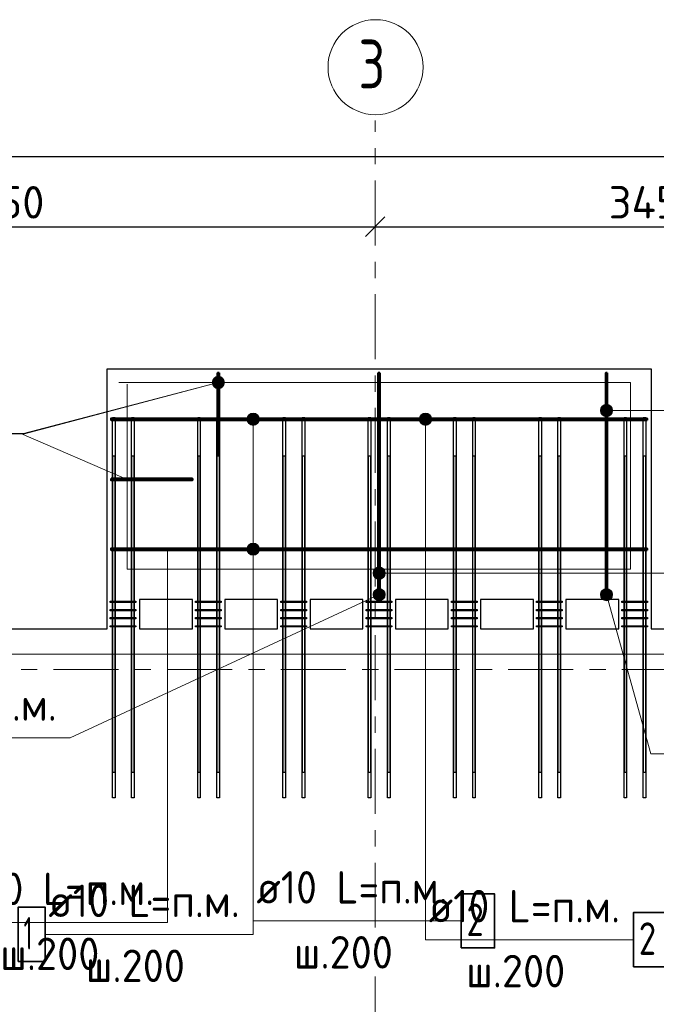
# Model space of a CAD drawing. Header units: metres. Extents: x -38 to 100, y -15 to 21.
# Tile 14 of 246: x 6.96 to 10.88, y 14.34 to 20.4. Entities that reach past the tile are written whole.
import ezdxf

# ---------------------------------------------------------------- set-up
doc = ezdxf.new("R2010")
doc.units = ezdxf.units.M
doc.header["$PDMODE"] = 65
doc.linetypes.add('______11', pattern=[0.5, 0.4, -0.05, 0, -0.05])
doc.linetypes.add('______5', pattern=[1.1, 0.8, -0.1, 0.1, -0.1])
for name, color, linetype, lineweight in [('XR$1$Осевая линия (1)', 7, '______5', 13), ('XR$1$Размерная линия (1)', 7, 'Continuous', 13), ('XR$5$Арм. стержнями верхней зоны', 180, 'Continuous', 35), ('XR$5$Арм. стержнями нижней зоны', 180, 'Continuous', 35), ('XR$5$Арм.стержн. Арматура края', 96, 'Continuous', 35), ('XR$5$Арм.стержн. Хомут', 240, 'Continuous', 35), ('XR$5$Арм.стержн.горизонт. 1', 180, 'Continuous', 35), ('XR$5$Арм.стержн.горизонт. 2', 202, 'Continuous', 35), ('XR$5$Общий слой (1)_1', 7, 'Continuous', 13), ('XR$5$Перекрытие (1)', 7, 'Continuous', 35), ('XR$7$Арм. стержнями верхней зоны', 180, 'Continuous', 35), ('XR$7$Арм. стержнями нижней зоны', 180, 'Continuous', 35), ('XR$7$Арм.стержн. Арматура края', 96, 'Continuous', 35), ('XR$7$Арм.стержн. Хомут', 240, 'Continuous', 35), ('XR$7$Арм.стержн.горизонт. 1', 180, 'Continuous', 35), ('XR$7$Арм.стержн.горизонт. 2', 202, 'Continuous', 35), ('XR$7$Общий слой (1)_1', 7, 'Continuous', 13), ('XR$7$Перекрытие (1)', 7, 'Continuous', 35)]:
    doc.layers.add(name, color=color, linetype=linetype, lineweight=lineweight)
doc.styles.add('ISOCPEUR', font='txt')
doc.dimstyles.new('DIMSTYLE_3', dxfattribs={"dimtxt": 0.2, "dimasz": 0.2, "dimexe": 0, "dimexo": 0, "dimgap": 0.1, "dimtad": 2, "dimdec": 0, "dimlfac": 1000, "dimrnd": 5, "dimzin": 12, "dimdsep": 46, "dimtxsty": 'ISOCPEUR', "dimblk1": 'ALL_ML_STRICH', "dimblk2": 'ALL_ML_STRICH', "dimsah": 1, "dimcen": 0, "dimclrd": 7, "dimclre": 256, "dimclrt": 7, "dimadec": 0, "dimazin": 0, "dimtfac": 1, "dimtdec": 0, "dimtix": 1, "dimtmove": 2, "dimatfit": 3, "dimfxl": 0, "dimtzin": 0, "dimlwd": 0, "dimlwe": -3, "dimarcsym": 0})

# ---------------------------------------------------------------- blocks, each defined once
blk = doc.blocks.new('ALL_ML_STRICH')
at = {"color": 0, "linetype": 'ByBlock', "lineweight": -2}
for p, q in [((0, -0.5), (0, 0.5)), ((-1, 0), (0.5, 0)), ((-0.3, -0.3), (0.3, 0.3))]:
    blk.add_line(p, q, dxfattribs=at)
blk = doc.blocks.new('*D10')
at = {"layer": 'DEFPOINTS', "color": 7, "linetype": 'Continuous', "lineweight": 13, "transparency": 33554687}
for p in [(0.5, 19.5574), (0.5, 19.3768), (61.6, 17.1197)]:
    blk.add_point(p, dxfattribs=at)
at = {"layer": 'XR$1$Размерная линия (1)', "color": 9, "linetype": 'Continuous', "lineweight": -2, "true_color": 0xc7c7c7, "transparency": 33554687}
for p, q in [((0.5, 19.3568), (0.5, 19.5574)), ((61.6, 17.1397), (61.6, 19.5574))]:
    blk.add_line(p, q, dxfattribs=at)
at = {"layer": 'XR$1$Размерная линия (1)', "color": 7, "linetype": 'Continuous', "lineweight": -2, "transparency": 33554687}
blk.add_line((0.5, 19.5574), (61.6, 19.5574), dxfattribs=at)
at = {"layer": 'XR$1$Размерная линия (1)', "color": 7, "linetype": 'Continuous', "lineweight": 13, "transparency": 33554687, "xscale": 0.2, "yscale": 0.2, "zscale": 0.2, "rotation": 180}
blk.add_blockref('ALL_ML_STRICH', (0.5, 19.5574), dxfattribs=at)
at = {"layer": 'XR$1$Размерная линия (1)', "color": 7, "linetype": 'Continuous', "lineweight": 13, "transparency": 33554687, "xscale": 0.2, "yscale": 0.2, "zscale": 0.2}
blk.add_blockref('ALL_ML_STRICH', (61.6, 19.5574), dxfattribs=at)
at = {"layer": 'XR$1$Размерная линия (1)', "color": 7, "linetype": 'Continuous', "lineweight": 13, "transparency": 33554687, "insert": (31.1, 19.7074), "char_height": 0.2, "width": 1, "attachment_point": 5, "style": 'ISOCPEUR'}
blk.add_mtext('\\A1;{61100}', dxfattribs=at)
blk = doc.blocks.new('*D26')
at = {"layer": 'DEFPOINTS', "color": 7, "linetype": 'Continuous', "lineweight": 13, "transparency": 33554687}
for p in [(4.5, 19.1912), (4.5, 19.1261), (9.15, 19.1262)]:
    blk.add_point(p, dxfattribs=at)
at = {"layer": 'XR$1$Размерная линия (1)', "color": 9, "linetype": 'Continuous', "lineweight": -2, "true_color": 0xc7c7c7, "transparency": 33554687}
for p, q in [((4.5, 19.1712), (4.5, 19.1261)), ((9.15, 19.1261), (9.15, 19.1261))]:
    blk.add_line(p, q, dxfattribs=at)
at = {"layer": 'XR$1$Размерная линия (1)', "color": 7, "linetype": 'Continuous', "lineweight": -2, "transparency": 33554687}
blk.add_line((4.5, 19.1261), (9.15, 19.1261), dxfattribs=at)
at = {"layer": 'XR$1$Размерная линия (1)', "color": 7, "linetype": 'Continuous', "lineweight": 13, "transparency": 33554687, "xscale": 0.2, "yscale": 0.2, "zscale": 0.2, "rotation": 180}
blk.add_blockref('ALL_ML_STRICH', (4.5, 19.1261), dxfattribs=at)
at = {"layer": 'XR$1$Размерная линия (1)', "color": 7, "linetype": 'Continuous', "lineweight": 13, "transparency": 33554687, "xscale": 0.2, "yscale": 0.2, "zscale": 0.2}
blk.add_blockref('ALL_ML_STRICH', (9.15, 19.1261), dxfattribs=at)
at = {"layer": 'XR$1$Размерная линия (1)', "color": 7, "linetype": 'Continuous', "lineweight": 13, "transparency": 33554687, "insert": (6.825, 19.2761), "char_height": 0.2, "width": 0.8, "attachment_point": 5, "style": 'ISOCPEUR'}
blk.add_mtext('\\A1;{4650}', dxfattribs=at)
blk = doc.blocks.new('*D27')
at = {"layer": 'DEFPOINTS', "color": 7, "linetype": 'Continuous', "lineweight": 13, "transparency": 33554687}
for p in [(9.15, 19.1262), (9.15, 19.1261), (12.6, 19.0612)]:
    blk.add_point(p, dxfattribs=at)
at = {"layer": 'XR$1$Размерная линия (1)', "color": 9, "linetype": 'Continuous', "lineweight": -2, "true_color": 0xc7c7c7, "transparency": 33554687}
for p, q in [((9.15, 19.1261), (9.15, 19.1261)), ((12.6, 19.0812), (12.6, 19.1261))]:
    blk.add_line(p, q, dxfattribs=at)
at = {"layer": 'XR$1$Размерная линия (1)', "color": 7, "linetype": 'Continuous', "lineweight": -2, "transparency": 33554687}
blk.add_line((9.15, 19.1261), (12.6, 19.1261), dxfattribs=at)
at = {"layer": 'XR$1$Размерная линия (1)', "color": 7, "linetype": 'Continuous', "lineweight": 13, "transparency": 33554687, "xscale": 0.2, "yscale": 0.2, "zscale": 0.2, "rotation": 180}
blk.add_blockref('ALL_ML_STRICH', (9.15, 19.1261), dxfattribs=at)
at = {"layer": 'XR$1$Размерная линия (1)', "color": 7, "linetype": 'Continuous', "lineweight": 13, "transparency": 33554687, "xscale": 0.2, "yscale": 0.2, "zscale": 0.2}
blk.add_blockref('ALL_ML_STRICH', (12.6, 19.1261), dxfattribs=at)
at = {"layer": 'XR$1$Размерная линия (1)', "color": 7, "linetype": 'Continuous', "lineweight": 13, "transparency": 33554687, "insert": (10.875, 19.2761), "char_height": 0.2, "width": 0.8, "attachment_point": 5, "style": 'ISOCPEUR'}
blk.add_mtext('\\A1;{3450}', dxfattribs=at)

msp = doc.modelspace()

# ---------------------------------------------------------------- hatches: boundary and pattern name
at = {"layer": 'XR$5$Арм. стержнями верхней зоны', "linetype": 'Continuous', "lineweight": 13, "transparency": 33554687}
for points in [[(9.4226, 17.9402), (9.4976, 17.9402), (9.4923, 17.959)], [(9.4226, 17.9402), (9.4923, 17.959), (9.4278, 17.959)], [(9.4278, 17.959), (9.4923, 17.959), (9.4788, 17.9725)], [(9.4278, 17.959), (9.4788, 17.9725), (9.4413, 17.9725)], [(9.4413, 17.9725), (9.4788, 17.9725), (9.4601, 17.9777)], [(9.4278, 17.9215), (9.4976, 17.9402), (9.4226, 17.9402)], [(9.4278, 17.9215), (9.4923, 17.9215), (9.4976, 17.9402)], [(9.4413, 17.908), (9.4923, 17.9215), (9.4278, 17.9215)], [(9.4413, 17.908), (9.4788, 17.908), (9.4923, 17.9215)], [(9.4788, 17.908), (9.4413, 17.908), (9.4601, 17.9027)], [(10.5385, 16.8696), (10.6006, 16.887), (10.584, 16.8963)], [(10.5385, 16.8696), (10.584, 16.8963), (10.5479, 16.8863)], [(10.5385, 16.8502), (10.6107, 16.8703), (10.6006, 16.887)], [(10.5385, 16.8502), (10.6006, 16.887), (10.5385, 16.8696)], [(10.5486, 16.8335), (10.6107, 16.8703), (10.5385, 16.8502)], [(10.5479, 16.8863), (10.584, 16.8963), (10.5645, 16.8964)], [(10.5486, 16.8335), (10.6107, 16.8509), (10.6107, 16.8703)], [(10.5652, 16.8241), (10.6107, 16.8509), (10.5486, 16.8335)], [(10.5652, 16.8241), (10.6013, 16.8342), (10.6107, 16.8509)], [(10.6013, 16.8342), (10.5652, 16.8241), (10.5847, 16.8241)]]:
    msp.add_hatch(color=7, dxfattribs=at).paths.add_polyline_path(points)
at = {"layer": 'XR$5$Арм. стержнями нижней зоны', "linetype": 'Continuous', "lineweight": 13, "transparency": 33554687}
for points in [[(8.361, 17.1402), (8.436, 17.1402), (8.4308, 17.159)], [(8.361, 17.1402), (8.4308, 17.159), (8.3663, 17.159)], [(8.3663, 17.159), (8.4308, 17.159), (8.4173, 17.1725)], [(8.3663, 17.159), (8.4173, 17.1725), (8.3798, 17.1725)], [(8.3798, 17.1725), (8.4173, 17.1725), (8.3985, 17.1777)], [(8.3663, 17.1215), (8.436, 17.1402), (8.361, 17.1402)], [(8.3663, 17.1215), (8.4308, 17.1215), (8.436, 17.1402)], [(8.3798, 17.108), (8.4308, 17.1215), (8.3663, 17.1215)], [(8.3798, 17.108), (8.4173, 17.108), (8.4308, 17.1215)], [(8.4173, 17.108), (8.3798, 17.108), (8.3985, 17.1027)], [(9.1375, 16.8637), (9.1712, 16.8231), (9.144, 16.8816)], [(9.1532, 16.8297), (9.1375, 16.8637), (9.1406, 16.8445)], [(9.1375, 16.8637), (9.1532, 16.8297), (9.1712, 16.8231)], [(9.144, 16.8816), (9.1904, 16.8262), (9.1588, 16.8943)], [(9.144, 16.8816), (9.1712, 16.8231), (9.1904, 16.8262)], [(9.1588, 16.8943), (9.2052, 16.8389), (9.1781, 16.8974)], [(9.1588, 16.8943), (9.1904, 16.8262), (9.2052, 16.8389)], [(9.1781, 16.8974), (9.2052, 16.8389), (9.2118, 16.8568)], [(9.1781, 16.8974), (9.2118, 16.8568), (9.196, 16.8908)], [(9.196, 16.8908), (9.2118, 16.8568), (9.2086, 16.876)]]:
    msp.add_hatch(color=7, dxfattribs=at).paths.add_polyline_path(points)
at = {"layer": 'XR$5$Арм.стержн. Арматура края', "linetype": 'Continuous', "lineweight": 13, "transparency": 33554687}
for points in [[(8.1486, 18.1765), (8.1747, 18.1307), (8.1582, 18.193)], [(8.1582, 18.193), (8.1942, 18.1304), (8.175, 18.2029)], [(8.1582, 18.193), (8.1747, 18.1307), (8.1942, 18.1304)], [(8.175, 18.2029), (8.1942, 18.1304), (8.211, 18.1403)], [(8.175, 18.2029), (8.211, 18.1403), (8.1945, 18.2026)], [(8.1945, 18.2026), (8.211, 18.1403), (8.2206, 18.1568)], [(8.1945, 18.2026), (8.2206, 18.1568), (8.211, 18.193)], [(8.211, 18.193), (8.2206, 18.1568), (8.2209, 18.1763)], [(8.1582, 18.1403), (8.1486, 18.1765), (8.1484, 18.1571)], [(8.1486, 18.1765), (8.1582, 18.1403), (8.1747, 18.1307)]]:
    msp.add_hatch(color=7, dxfattribs=at).paths.add_polyline_path(points)
at = {"layer": 'XR$7$Арм. стержнями верхней зоны', "linetype": 'Continuous', "lineweight": 13, "transparency": 33554687}
for points in [[(10.5424, 17.975), (10.5424, 18.0125), (10.5371, 17.9937)], [(10.5559, 17.9615), (10.5559, 18.026), (10.5424, 18.0125)], [(10.5559, 17.9615), (10.5424, 18.0125), (10.5424, 17.975)], [(10.5746, 17.9562), (10.5746, 18.0312), (10.5559, 18.026)], [(10.5746, 17.9562), (10.5559, 18.026), (10.5559, 17.9615)], [(10.5934, 17.9615), (10.5934, 18.026), (10.5746, 18.0312)], [(10.5934, 17.9615), (10.5746, 18.0312), (10.5746, 17.9562)], [(10.6069, 17.975), (10.6069, 18.0125), (10.5934, 18.026)], [(10.6069, 17.975), (10.5934, 18.026), (10.5934, 17.9615)], [(10.6069, 18.0125), (10.6069, 17.975), (10.6121, 17.9937)], [(8.3615, 17.9402), (8.4365, 17.9402), (8.4312, 17.959)], [(8.3615, 17.9402), (8.4312, 17.959), (8.3667, 17.959)], [(8.3667, 17.959), (8.4312, 17.959), (8.4177, 17.9725)], [(8.3667, 17.959), (8.4177, 17.9725), (8.3802, 17.9725)], [(8.3802, 17.9725), (8.4177, 17.9725), (8.399, 17.9777)], [(8.3667, 17.9215), (8.4365, 17.9402), (8.3615, 17.9402)], [(8.3667, 17.9215), (8.4312, 17.9215), (8.4365, 17.9402)], [(8.3802, 17.908), (8.4312, 17.9215), (8.3667, 17.9215)], [(8.3802, 17.908), (8.4177, 17.908), (8.4312, 17.9215)], [(8.4177, 17.908), (8.3802, 17.908), (8.399, 17.9027)]]:
    msp.add_hatch(color=7, dxfattribs=at).paths.add_polyline_path(points)
at = {"layer": 'XR$7$Арм. стержнями нижней зоны', "linetype": 'Continuous', "lineweight": 13, "transparency": 33554687}
for points in [[(9.1424, 16.9739), (9.1424, 17.0114), (9.1371, 16.9927)], [(9.1559, 16.9604), (9.1559, 17.0249), (9.1424, 17.0114)], [(9.1559, 16.9604), (9.1424, 17.0114), (9.1424, 16.9739)], [(9.1746, 16.9552), (9.1746, 17.0302), (9.1559, 17.0249)], [(9.1746, 16.9552), (9.1559, 17.0249), (9.1559, 16.9604)], [(9.1934, 16.9604), (9.1934, 17.0249), (9.1746, 17.0302)], [(9.1934, 16.9604), (9.1746, 17.0302), (9.1746, 16.9552)], [(9.2069, 16.9739), (9.2069, 17.0114), (9.1934, 17.0249)], [(9.2069, 16.9739), (9.1934, 17.0249), (9.1934, 16.9604)], [(9.2069, 17.0114), (9.2069, 16.9739), (9.2121, 16.9927)]]:
    msp.add_hatch(color=7, dxfattribs=at).paths.add_polyline_path(points)
at = {"layer": 'XR$7$Арм.стержн. Арматура края', "linetype": 'Continuous', "lineweight": 13, "transparency": 33554687}
for points in [[(8.1487, 18.1766), (8.1747, 18.1307), (8.1583, 18.1931)], [(8.1583, 18.1931), (8.1941, 18.1304), (8.1751, 18.2029)], [(8.1583, 18.1931), (8.1747, 18.1307), (8.1941, 18.1304)], [(8.1751, 18.2029), (8.1941, 18.1304), (8.2109, 18.1402)], [(8.1751, 18.2029), (8.2109, 18.1402), (8.1946, 18.2026)], [(8.1946, 18.2026), (8.2109, 18.1402), (8.2206, 18.1567)], [(8.1946, 18.2026), (8.2206, 18.1567), (8.211, 18.193)], [(8.211, 18.193), (8.2206, 18.1567), (8.2209, 18.1762)], [(8.1582, 18.1403), (8.1487, 18.1766), (8.1483, 18.1571)], [(8.1487, 18.1766), (8.1582, 18.1403), (8.1747, 18.1307)]]:
    msp.add_hatch(color=7, dxfattribs=at).paths.add_polyline_path(points)

# ---------------------------------------------------------------- linework, layer by layer
at = {"layer": 'XR$1$Осевая линия (1)', "color": 253, "linetype": '______11', "lineweight": 13, "true_color": 0xa0a0a0, "transparency": 33554687}
for p, q in [((9.15, -3.39), (9.15, 19.78)), ((-2.63, 16.4), (62.6, 16.4))]:
    msp.add_line(p, q, dxfattribs=at)
at = {"layer": 'XR$1$Осевая линия (1)', "color": 7, "linetype": 'Continuous', "lineweight": 13, "transparency": 33554687}
msp.add_circle((9.1524, 20.1081), 0.2924, dxfattribs=at)
at = {"layer": 'XR$5$Арм. стержнями верхней зоны', "color": 7, "linetype": 'Continuous', "lineweight": 13, "transparency": 33554687}
for p, q in [((9.4601, 17.9777), (9.4601, 17.9777)), ((9.4226, 17.9402), (9.4226, 17.9402)), ((9.4601, 14.7359), (9.4601, 17.9402)), ((9.4601, 17.9027), (9.4601, 17.9027)), ((9.4976, 17.9402), (9.4976, 17.9402)), ((10.5645, 16.8964), (10.5645, 16.8964)), ((10.8483, 15.8802), (10.5746, 16.8602)), ((10.6107, 16.8703), (10.6107, 16.8703)), ((10.5385, 16.8502), (10.5385, 16.8502)), ((10.5847, 16.8241), (10.5847, 16.8241)), ((10.8483, 15.8802), (12.1283, 15.8802)), ((9.4601, 14.7359), (10.7401, 14.7359))]:
    msp.add_line(p, q, dxfattribs=at)
at = {"layer": 'XR$5$Арм. стержнями верхней зоны', "color": 4, "linetype": 'Continuous', "lineweight": 50, "transparency": 33554687}
for points in [[(10.5796, 18.2252), (10.5796, 16.8552), (10.5696, 16.8552), (10.5696, 18.2252), (10.5796, 18.2252)], [(10.8246, 17.9352), (7.5246, 17.9352), (7.5246, 17.9452), (10.8246, 17.9452), (10.8246, 17.9352)]]:
    msp.add_lwpolyline(points, dxfattribs=at)
at = {"layer": 'XR$5$Арм. стержнями верхней зоны', "color": 7, "linetype": 'Continuous', "lineweight": 35, "transparency": 33554687}
msp.add_lwpolyline([(10.7401, 14.5692), (10.9467, 14.5692), (10.9467, 14.9025), (10.7401, 14.9025), (10.7401, 14.5692)], dxfattribs=at)
at = {"layer": 'XR$5$Арм. стержнями верхней зоны', "color": 7, "linetype": 'Continuous', "lineweight": 13, "transparency": 33554687}
for centre in [(9.4601, 17.9402), (10.5746, 16.8602)]:
    msp.add_circle(centre, 0.0375, dxfattribs=at)
at = {"layer": 'XR$5$Арм. стержнями нижней зоны', "color": 7, "linetype": 'Continuous', "lineweight": 13, "transparency": 33554687}
for p, q in [((8.3985, 17.1777), (8.3985, 17.1777)), ((8.361, 17.1402), (8.361, 17.1402)), ((8.3985, 14.7684), (8.3985, 17.1402)), ((8.3985, 17.1027), (8.3985, 17.1027)), ((8.436, 17.1402), (8.436, 17.1402)), ((7.2718, 15.9778), (9.1746, 16.8602)), ((9.1588, 16.8943), (9.1588, 16.8943)), ((9.2086, 16.876), (9.2086, 16.876)), ((9.1406, 16.8445), (9.1406, 16.8445)), ((9.1904, 16.8262), (9.1904, 16.8262)), ((5.9918, 15.9778), (7.2718, 15.9778)), ((7.1185, 14.7684), (8.3985, 14.7684))]:
    msp.add_line(p, q, dxfattribs=at)
at = {"layer": 'XR$5$Арм. стержнями нижней зоны', "color": 4, "linetype": 'Continuous', "lineweight": 50, "transparency": 33554687}
for points in [[(9.1796, 18.2252), (9.1796, 16.8552), (9.1696, 16.8552), (9.1696, 18.2252), (9.1796, 18.2252)], [(10.8246, 17.1352), (7.5246, 17.1352), (7.5246, 17.1452), (10.8246, 17.1452), (10.8246, 17.1352)]]:
    msp.add_lwpolyline(points, dxfattribs=at)
at = {"layer": 'XR$5$Арм. стержнями нижней зоны', "color": 7, "linetype": 'Continuous', "lineweight": 35, "transparency": 33554687}
msp.add_lwpolyline([(6.9519, 14.6017), (7.1185, 14.6017), (7.1185, 14.9351), (6.9519, 14.9351), (6.9519, 14.6017)], dxfattribs=at)
at = {"layer": 'XR$5$Арм. стержнями нижней зоны', "color": 7, "linetype": 'Continuous', "lineweight": 13, "transparency": 33554687}
for centre in [(8.3985, 17.1402), (9.1746, 16.8602)]:
    msp.add_circle(centre, 0.0375, dxfattribs=at)
at = {"layer": 'XR$5$Арм.стержн. Арматура края', "color": 7, "linetype": 'Continuous', "lineweight": 13, "transparency": 33554687}
for p, q in [((8.175, 18.2029), (8.175, 18.2029)), ((6.9903, 17.8506), (8.1846, 18.1667)), ((8.1484, 18.1571), (8.1484, 18.1571)), ((8.1942, 18.1304), (8.1942, 18.1304)), ((8.2209, 18.1763), (8.2209, 18.1763)), ((5.1503, 17.8506), (6.9903, 17.8506))]:
    msp.add_line(p, q, dxfattribs=at)
at = {"layer": 'XR$5$Арм.стержн. Арматура края', "color": 4, "linetype": 'Continuous', "lineweight": 50, "transparency": 33554687}
for points in [[(8.1896, 18.2252), (8.1896, 17.7252), (8.1796, 17.7252), (8.1796, 18.2252), (8.1896, 18.2252)], [(7.5246, 17.5752), (8.0246, 17.5752), (8.0246, 17.5652), (7.5246, 17.5652), (7.5246, 17.5752)]]:
    msp.add_lwpolyline(points, dxfattribs=at)
at = {"layer": 'XR$5$Арм.стержн. Арматура края', "color": 7, "linetype": 'Continuous', "lineweight": 13, "transparency": 33554687}
msp.add_circle((8.1846, 18.1667), 0.0375, dxfattribs=at)
at = {"layer": 'XR$5$Арм.стержн. Хомут', "color": 40, "linetype": 'Continuous', "lineweight": 25, "transparency": 33554687}
for points in [[(7.5196, 16.8192), (7.6776, 16.8192), (7.6776, 16.8112), (7.5196, 16.8112), (7.5196, 16.8192)], [(8.0446, 16.8192), (8.2026, 16.8192), (8.2026, 16.8112), (8.0446, 16.8112), (8.0446, 16.8192)], [(8.5696, 16.8192), (8.7276, 16.8192), (8.7276, 16.8112), (8.5696, 16.8112), (8.5696, 16.8192)], [(9.0946, 16.8192), (9.2526, 16.8192), (9.2526, 16.8112), (9.0946, 16.8112), (9.0946, 16.8192)], [(9.6196, 16.8192), (9.7776, 16.8192), (9.7776, 16.8112), (9.6196, 16.8112), (9.6196, 16.8192)], [(10.1446, 16.8192), (10.3026, 16.8192), (10.3026, 16.8112), (10.1446, 16.8112), (10.1446, 16.8192)], [(10.6696, 16.8192), (10.8276, 16.8192), (10.8276, 16.8112), (10.6696, 16.8112), (10.6696, 16.8192)], [(7.5196, 16.7692), (7.6776, 16.7692), (7.6776, 16.7612), (7.5196, 16.7612), (7.5196, 16.7692)], [(8.0446, 16.7692), (8.2026, 16.7692), (8.2026, 16.7612), (8.0446, 16.7612), (8.0446, 16.7692)], [(8.5696, 16.7692), (8.7276, 16.7692), (8.7276, 16.7612), (8.5696, 16.7612), (8.5696, 16.7692)], [(9.0946, 16.7692), (9.2526, 16.7692), (9.2526, 16.7612), (9.0946, 16.7612), (9.0946, 16.7692)], [(9.6196, 16.7692), (9.7776, 16.7692), (9.7776, 16.7612), (9.6196, 16.7612), (9.6196, 16.7692)], [(10.1446, 16.7692), (10.3026, 16.7692), (10.3026, 16.7612), (10.1446, 16.7612), (10.1446, 16.7692)], [(10.6696, 16.7692), (10.8276, 16.7692), (10.8276, 16.7612), (10.6696, 16.7612), (10.6696, 16.7692)], [(7.5196, 16.7192), (7.6776, 16.7192), (7.6776, 16.7112), (7.5196, 16.7112), (7.5196, 16.7192)], [(8.0446, 16.7192), (8.2026, 16.7192), (8.2026, 16.7112), (8.0446, 16.7112), (8.0446, 16.7192)], [(8.5696, 16.7192), (8.7276, 16.7192), (8.7276, 16.7112), (8.5696, 16.7112), (8.5696, 16.7192)], [(9.0946, 16.7192), (9.2526, 16.7192), (9.2526, 16.7112), (9.0946, 16.7112), (9.0946, 16.7192)], [(9.6196, 16.7192), (9.7776, 16.7192), (9.7776, 16.7112), (9.6196, 16.7112), (9.6196, 16.7192)], [(10.1446, 16.7192), (10.3026, 16.7192), (10.3026, 16.7112), (10.1446, 16.7112), (10.1446, 16.7192)], [(10.6696, 16.7192), (10.8276, 16.7192), (10.8276, 16.7112), (10.6696, 16.7112), (10.6696, 16.7192)], [(7.5196, 16.6692), (7.6776, 16.6692), (7.6776, 16.6612), (7.5196, 16.6612), (7.5196, 16.6692)], [(8.0446, 16.6692), (8.2026, 16.6692), (8.2026, 16.6612), (8.0446, 16.6612), (8.0446, 16.6692)], [(8.5696, 16.6692), (8.7276, 16.6692), (8.7276, 16.6612), (8.5696, 16.6612), (8.5696, 16.6692)], [(9.0946, 16.6692), (9.2526, 16.6692), (9.2526, 16.6612), (9.0946, 16.6612), (9.0946, 16.6692)], [(9.6196, 16.6692), (9.7776, 16.6692), (9.7776, 16.6612), (9.6196, 16.6612), (9.6196, 16.6692)], [(10.1446, 16.6692), (10.3026, 16.6692), (10.3026, 16.6612), (10.1446, 16.6612), (10.1446, 16.6692)], [(10.6696, 16.6692), (10.8276, 16.6692), (10.8276, 16.6612), (10.6696, 16.6612), (10.6696, 16.6692)]]:
    msp.add_lwpolyline(points, dxfattribs=at)
at = {"layer": 'XR$5$Арм.стержн.горизонт. 1', "color": 7, "linetype": 'Continuous', "lineweight": 25, "transparency": 33554687}
for points in [[(7.5326, 15.6102), (7.5326, 17.9502), (7.5486, 17.9502), (7.5486, 15.6102), (7.5326, 15.6102)], [(7.6506, 15.6102), (7.6506, 17.9502), (7.6666, 17.9502), (7.6666, 15.6102), (7.6506, 15.6102)], [(8.0576, 15.6102), (8.0576, 17.9502), (8.0736, 17.9502), (8.0736, 15.6102), (8.0576, 15.6102)], [(8.1756, 15.6102), (8.1756, 17.9502), (8.1916, 17.9502), (8.1916, 15.6102), (8.1756, 15.6102)], [(8.5826, 15.6102), (8.5826, 17.9502), (8.5986, 17.9502), (8.5986, 15.6102), (8.5826, 15.6102)], [(8.7006, 15.6102), (8.7006, 17.9502), (8.7166, 17.9502), (8.7166, 15.6102), (8.7006, 15.6102)], [(9.1076, 15.6102), (9.1076, 17.9502), (9.1236, 17.9502), (9.1236, 15.6102), (9.1076, 15.6102)], [(9.2256, 15.6102), (9.2256, 17.9502), (9.2416, 17.9502), (9.2416, 15.6102), (9.2256, 15.6102)], [(9.6326, 15.6102), (9.6326, 17.9502), (9.6486, 17.9502), (9.6486, 15.6102), (9.6326, 15.6102)], [(9.7506, 15.6102), (9.7506, 17.9502), (9.7666, 17.9502), (9.7666, 15.6102), (9.7506, 15.6102)], [(10.1576, 15.6102), (10.1576, 17.9502), (10.1736, 17.9502), (10.1736, 15.6102), (10.1576, 15.6102)], [(10.2756, 15.6102), (10.2756, 17.9502), (10.2916, 17.9502), (10.2916, 15.6102), (10.2756, 15.6102)], [(10.6826, 15.6102), (10.6826, 17.9502), (10.6986, 17.9502), (10.6986, 15.6102), (10.6826, 15.6102)], [(10.8006, 15.6102), (10.8006, 17.9502), (10.8166, 17.9502), (10.8166, 15.6102), (10.8006, 15.6102)]]:
    msp.add_lwpolyline(points, dxfattribs=at)
at = {"layer": 'XR$5$Арм.стержн.горизонт. 2', "color": 34, "linetype": 'Continuous', "lineweight": 25, "transparency": 33554687}
for points in [[(7.5466, 17.7152), (7.5466, 15.7652), (7.5346, 15.7652), (7.5346, 17.7152), (7.5466, 17.7152)], [(7.6646, 17.7152), (7.6646, 15.7652), (7.6526, 15.7652), (7.6526, 17.7152), (7.6646, 17.7152)], [(8.0716, 17.7152), (8.0716, 15.7652), (8.0596, 15.7652), (8.0596, 17.7152), (8.0716, 17.7152)], [(8.1896, 17.7152), (8.1896, 15.7652), (8.1776, 15.7652), (8.1776, 17.7152), (8.1896, 17.7152)], [(8.5966, 17.7152), (8.5966, 15.7652), (8.5846, 15.7652), (8.5846, 17.7152), (8.5966, 17.7152)], [(8.7146, 17.7152), (8.7146, 15.7652), (8.7026, 15.7652), (8.7026, 17.7152), (8.7146, 17.7152)], [(9.1216, 17.7152), (9.1216, 15.7652), (9.1096, 15.7652), (9.1096, 17.7152), (9.1216, 17.7152)], [(9.2396, 17.7152), (9.2396, 15.7652), (9.2276, 15.7652), (9.2276, 17.7152), (9.2396, 17.7152)], [(9.6466, 17.7152), (9.6466, 15.7652), (9.6346, 15.7652), (9.6346, 17.7152), (9.6466, 17.7152)], [(9.7646, 17.7152), (9.7646, 15.7652), (9.7526, 15.7652), (9.7526, 17.7152), (9.7646, 17.7152)], [(10.1716, 17.7152), (10.1716, 15.7652), (10.1596, 15.7652), (10.1596, 17.7152), (10.1716, 17.7152)], [(10.2896, 17.7152), (10.2896, 15.7652), (10.2776, 15.7652), (10.2776, 17.7152), (10.2896, 17.7152)], [(10.6966, 17.7152), (10.6966, 15.7652), (10.6846, 15.7652), (10.6846, 17.7152), (10.6966, 17.7152)], [(10.8146, 17.7152), (10.8146, 15.7652), (10.8026, 15.7652), (10.8026, 17.7152), (10.8146, 17.7152)]]:
    msp.add_lwpolyline(points, dxfattribs=at)
at = {"layer": 'XR$5$Общий слой (1)_1', "color": 7, "linetype": 'Continuous', "lineweight": 13, "transparency": 33554687}
msp.add_line((7.6225, 17.5702), (6.9694, 17.8523), dxfattribs=at)
for points in [[(7.6225, 18.1567), (7.6225, 17.0167), (10.7225, 17.0167), (10.7225, 18.1667), (7.5725, 18.1667)], [(0.4913, -0.2255), (0.4913, 16.4945), (18.9313, 16.4945), (18.9313, 12.1345), (21.7613, 12.1345), (21.7613, 11.6345), (23.8313, 11.6345), (23.8313, 16.5045), (32.4113, 16.5045), (32.4113, 9.0745)]]:
    msp.add_lwpolyline(points, dxfattribs=at)
at = {"layer": 'XR$5$Перекрытие (1)', "color": 7, "linetype": 'Continuous', "lineweight": 25, "transparency": 33554687}
for p, q in [((7.4996, 16.8302), (7.4996, 18.2502)), ((7.4996, 18.2502), (10.8496, 18.2502)), ((10.8496, 18.2502), (10.8496, 16.8302)), ((7.4996, 16.6502), (7.4996, 16.8302)), ((8.0246, 16.8302), (7.6996, 16.8302)), ((7.6996, 16.8302), (7.6996, 16.6502)), ((8.0246, 16.6502), (8.0246, 16.8302)), ((8.5496, 16.8302), (8.2246, 16.8302)), ((8.2246, 16.8302), (8.2246, 16.6502)), ((8.5496, 16.6502), (8.5496, 16.8302)), ((9.0746, 16.8302), (8.7496, 16.8302)), ((8.7496, 16.8302), (8.7496, 16.6502)), ((9.0746, 16.6502), (9.0746, 16.8302)), ((9.2746, 16.8302), (9.2746, 16.6502)), ((9.5996, 16.8302), (9.2746, 16.8302)), ((9.5996, 16.6502), (9.5996, 16.8302)), ((10.1246, 16.8302), (9.7996, 16.8302)), ((9.7996, 16.8302), (9.7996, 16.6502)), ((10.1246, 16.6502), (10.1246, 16.8302)), ((10.6496, 16.8302), (10.3246, 16.8302)), ((10.3246, 16.8302), (10.3246, 16.6502)), ((10.6496, 16.6502), (10.6496, 16.8302)), ((10.8496, 16.8302), (10.8496, 16.6502)), ((0.25, 16.6502), (7.4996, 16.6502)), ((7.6996, 16.6502), (8.0246, 16.6502)), ((8.2246, 16.6502), (8.5496, 16.6502)), ((8.7496, 16.6502), (9.0746, 16.6502)), ((9.2746, 16.6502), (9.5996, 16.6502)), ((9.7996, 16.6502), (10.1246, 16.6502)), ((10.3246, 16.6502), (10.6496, 16.6502)), ((10.8496, 16.6502), (12.6998, 16.6502))]:
    msp.add_line(p, q, dxfattribs=at)
at = {"layer": 'XR$7$Арм. стержнями верхней зоны', "color": 7, "linetype": 'Continuous', "lineweight": 13, "transparency": 33554687}
for p, q in [((10.5746, 18.0312), (10.5746, 18.0312)), ((8.399, 17.9777), (8.399, 17.9777)), ((10.5371, 17.9937), (10.5371, 17.9937)), ((11.2632, 17.9937), (10.5746, 17.9937)), ((10.5746, 17.9562), (10.5746, 17.9562)), ((10.6121, 17.9937), (10.6121, 17.9937)), ((8.3615, 17.9402), (8.3615, 17.9402)), ((8.399, 14.8515), (8.399, 17.9402)), ((8.399, 17.9027), (8.399, 17.9027)), ((8.4365, 17.9402), (8.4365, 17.9402)), ((8.399, 14.8515), (9.679, 14.8515))]:
    msp.add_line(p, q, dxfattribs=at)
at = {"layer": 'XR$7$Арм. стержнями верхней зоны', "color": 4, "linetype": 'Continuous', "lineweight": 50, "transparency": 33554687}
for points in [[(10.5796, 18.2252), (10.5796, 16.8552), (10.5696, 16.8552), (10.5696, 18.2252), (10.5796, 18.2252)], [(10.8246, 17.9352), (7.5246, 17.9352), (7.5246, 17.9452), (10.8246, 17.9452), (10.8246, 17.9352)]]:
    msp.add_lwpolyline(points, dxfattribs=at)
at = {"layer": 'XR$7$Арм. стержнями верхней зоны', "color": 7, "linetype": 'Continuous', "lineweight": 35, "transparency": 33554687}
msp.add_lwpolyline([(9.679, 14.6848), (9.8856, 14.6848), (9.8856, 15.0181), (9.679, 15.0181), (9.679, 14.6848)], dxfattribs=at)
at = {"layer": 'XR$7$Арм. стержнями верхней зоны', "color": 7, "linetype": 'Continuous', "lineweight": 13, "transparency": 33554687}
for centre in [(10.5746, 17.9937), (8.399, 17.9402)]:
    msp.add_circle(centre, 0.0375, dxfattribs=at)
at = {"layer": 'XR$7$Арм. стержнями нижней зоны', "color": 7, "linetype": 'Continuous', "lineweight": 13, "transparency": 33554687}
for p, q in [((7.8715, 14.8422), (7.8715, 17.1402)), ((9.1371, 16.9927), (9.1371, 16.9927)), ((9.1746, 17.0302), (9.1746, 17.0302)), ((11.3281, 16.9927), (9.1746, 16.9927)), ((9.2121, 16.9927), (9.2121, 16.9927)), ((9.1746, 16.9552), (9.1746, 16.9552)), ((6.5915, 14.8422), (7.8715, 14.8422))]:
    msp.add_line(p, q, dxfattribs=at)
at = {"layer": 'XR$7$Арм. стержнями нижней зоны', "color": 4, "linetype": 'Continuous', "lineweight": 50, "transparency": 33554687}
for points in [[(9.1796, 18.2252), (9.1796, 16.8552), (9.1696, 16.8552), (9.1696, 18.2252), (9.1796, 18.2252)], [(10.8246, 17.1352), (7.5246, 17.1352), (7.5246, 17.1452), (10.8246, 17.1452), (10.8246, 17.1352)]]:
    msp.add_lwpolyline(points, dxfattribs=at)
at = {"layer": 'XR$7$Арм. стержнями нижней зоны', "color": 7, "linetype": 'Continuous', "lineweight": 13, "transparency": 33554687}
msp.add_circle((9.1746, 16.9927), 0.0375, dxfattribs=at)
at = {"layer": 'XR$7$Арм.стержн. Арматура края', "color": 7, "linetype": 'Continuous', "lineweight": 13, "transparency": 33554687}
for p, q in [((8.1751, 18.2029), (8.1751, 18.2029)), ((6.985, 17.8516), (8.1846, 18.1667)), ((8.1483, 18.1571), (8.1483, 18.1571)), ((8.1941, 18.1304), (8.1941, 18.1304)), ((8.2209, 18.1762), (8.2209, 18.1762)), ((5.145, 17.8516), (6.985, 17.8516))]:
    msp.add_line(p, q, dxfattribs=at)
at = {"layer": 'XR$7$Арм.стержн. Арматура края', "color": 4, "linetype": 'Continuous', "lineweight": 50, "transparency": 33554687}
for points in [[(8.1896, 18.2252), (8.1896, 17.7252), (8.1796, 17.7252), (8.1796, 18.2252), (8.1896, 18.2252)], [(7.5246, 17.5752), (8.0246, 17.5752), (8.0246, 17.5652), (7.5246, 17.5652), (7.5246, 17.5752)]]:
    msp.add_lwpolyline(points, dxfattribs=at)
at = {"layer": 'XR$7$Арм.стержн. Арматура края', "color": 7, "linetype": 'Continuous', "lineweight": 13, "transparency": 33554687}
msp.add_circle((8.1846, 18.1667), 0.0375, dxfattribs=at)
at = {"layer": 'XR$7$Арм.стержн. Хомут', "color": 40, "linetype": 'Continuous', "lineweight": 25, "transparency": 33554687}
for points in [[(7.5196, 16.8192), (7.6776, 16.8192), (7.6776, 16.8112), (7.5196, 16.8112), (7.5196, 16.8192)], [(8.0446, 16.8192), (8.2026, 16.8192), (8.2026, 16.8112), (8.0446, 16.8112), (8.0446, 16.8192)], [(8.5696, 16.8192), (8.7276, 16.8192), (8.7276, 16.8112), (8.5696, 16.8112), (8.5696, 16.8192)], [(9.0946, 16.8192), (9.2526, 16.8192), (9.2526, 16.8112), (9.0946, 16.8112), (9.0946, 16.8192)], [(9.6196, 16.8192), (9.7776, 16.8192), (9.7776, 16.8112), (9.6196, 16.8112), (9.6196, 16.8192)], [(10.1446, 16.8192), (10.3026, 16.8192), (10.3026, 16.8112), (10.1446, 16.8112), (10.1446, 16.8192)], [(10.6696, 16.8192), (10.8276, 16.8192), (10.8276, 16.8112), (10.6696, 16.8112), (10.6696, 16.8192)], [(7.5196, 16.7692), (7.6776, 16.7692), (7.6776, 16.7612), (7.5196, 16.7612), (7.5196, 16.7692)], [(8.0446, 16.7692), (8.2026, 16.7692), (8.2026, 16.7612), (8.0446, 16.7612), (8.0446, 16.7692)], [(8.5696, 16.7692), (8.7276, 16.7692), (8.7276, 16.7612), (8.5696, 16.7612), (8.5696, 16.7692)], [(9.0946, 16.7692), (9.2526, 16.7692), (9.2526, 16.7612), (9.0946, 16.7612), (9.0946, 16.7692)], [(9.6196, 16.7692), (9.7776, 16.7692), (9.7776, 16.7612), (9.6196, 16.7612), (9.6196, 16.7692)], [(10.1446, 16.7692), (10.3026, 16.7692), (10.3026, 16.7612), (10.1446, 16.7612), (10.1446, 16.7692)], [(10.6696, 16.7692), (10.8276, 16.7692), (10.8276, 16.7612), (10.6696, 16.7612), (10.6696, 16.7692)], [(7.5196, 16.7192), (7.6776, 16.7192), (7.6776, 16.7112), (7.5196, 16.7112), (7.5196, 16.7192)], [(8.0446, 16.7192), (8.2026, 16.7192), (8.2026, 16.7112), (8.0446, 16.7112), (8.0446, 16.7192)], [(8.5696, 16.7192), (8.7276, 16.7192), (8.7276, 16.7112), (8.5696, 16.7112), (8.5696, 16.7192)], [(9.0946, 16.7192), (9.2526, 16.7192), (9.2526, 16.7112), (9.0946, 16.7112), (9.0946, 16.7192)], [(9.6196, 16.7192), (9.7776, 16.7192), (9.7776, 16.7112), (9.6196, 16.7112), (9.6196, 16.7192)], [(10.1446, 16.7192), (10.3026, 16.7192), (10.3026, 16.7112), (10.1446, 16.7112), (10.1446, 16.7192)], [(10.6696, 16.7192), (10.8276, 16.7192), (10.8276, 16.7112), (10.6696, 16.7112), (10.6696, 16.7192)], [(7.5196, 16.6692), (7.6776, 16.6692), (7.6776, 16.6612), (7.5196, 16.6612), (7.5196, 16.6692)], [(8.0446, 16.6692), (8.2026, 16.6692), (8.2026, 16.6612), (8.0446, 16.6612), (8.0446, 16.6692)], [(8.5696, 16.6692), (8.7276, 16.6692), (8.7276, 16.6612), (8.5696, 16.6612), (8.5696, 16.6692)], [(9.0946, 16.6692), (9.2526, 16.6692), (9.2526, 16.6612), (9.0946, 16.6612), (9.0946, 16.6692)], [(9.6196, 16.6692), (9.7776, 16.6692), (9.7776, 16.6612), (9.6196, 16.6612), (9.6196, 16.6692)], [(10.1446, 16.6692), (10.3026, 16.6692), (10.3026, 16.6612), (10.1446, 16.6612), (10.1446, 16.6692)], [(10.6696, 16.6692), (10.8276, 16.6692), (10.8276, 16.6612), (10.6696, 16.6612), (10.6696, 16.6692)]]:
    msp.add_lwpolyline(points, dxfattribs=at)
at = {"layer": 'XR$7$Арм.стержн.горизонт. 1', "color": 7, "linetype": 'Continuous', "lineweight": 25, "transparency": 33554687}
for points in [[(7.5326, 15.6102), (7.5326, 17.9502), (7.5486, 17.9502), (7.5486, 15.6102), (7.5326, 15.6102)], [(7.6506, 15.6102), (7.6506, 17.9502), (7.6666, 17.9502), (7.6666, 15.6102), (7.6506, 15.6102)], [(8.0576, 15.6102), (8.0576, 17.9502), (8.0736, 17.9502), (8.0736, 15.6102), (8.0576, 15.6102)], [(8.1756, 15.6102), (8.1756, 17.9502), (8.1916, 17.9502), (8.1916, 15.6102), (8.1756, 15.6102)], [(8.5826, 15.6102), (8.5826, 17.9502), (8.5986, 17.9502), (8.5986, 15.6102), (8.5826, 15.6102)], [(8.7006, 15.6102), (8.7006, 17.9502), (8.7166, 17.9502), (8.7166, 15.6102), (8.7006, 15.6102)], [(9.1076, 15.6102), (9.1076, 17.9502), (9.1236, 17.9502), (9.1236, 15.6102), (9.1076, 15.6102)], [(9.2256, 15.6102), (9.2256, 17.9502), (9.2416, 17.9502), (9.2416, 15.6102), (9.2256, 15.6102)], [(9.6326, 15.6102), (9.6326, 17.9502), (9.6486, 17.9502), (9.6486, 15.6102), (9.6326, 15.6102)], [(9.7506, 15.6102), (9.7506, 17.9502), (9.7666, 17.9502), (9.7666, 15.6102), (9.7506, 15.6102)], [(10.1576, 15.6102), (10.1576, 17.9502), (10.1736, 17.9502), (10.1736, 15.6102), (10.1576, 15.6102)], [(10.2756, 15.6102), (10.2756, 17.9502), (10.2916, 17.9502), (10.2916, 15.6102), (10.2756, 15.6102)], [(10.6826, 15.6102), (10.6826, 17.9502), (10.6986, 17.9502), (10.6986, 15.6102), (10.6826, 15.6102)], [(10.8006, 15.6102), (10.8006, 17.9502), (10.8166, 17.9502), (10.8166, 15.6102), (10.8006, 15.6102)]]:
    msp.add_lwpolyline(points, dxfattribs=at)
at = {"layer": 'XR$7$Арм.стержн.горизонт. 2', "color": 34, "linetype": 'Continuous', "lineweight": 25, "transparency": 33554687}
for points in [[(7.5466, 17.7152), (7.5466, 15.7652), (7.5346, 15.7652), (7.5346, 17.7152), (7.5466, 17.7152)], [(7.6646, 17.7152), (7.6646, 15.7652), (7.6526, 15.7652), (7.6526, 17.7152), (7.6646, 17.7152)], [(8.0716, 17.7152), (8.0716, 15.7652), (8.0596, 15.7652), (8.0596, 17.7152), (8.0716, 17.7152)], [(8.1896, 17.7152), (8.1896, 15.7652), (8.1776, 15.7652), (8.1776, 17.7152), (8.1896, 17.7152)], [(8.5966, 17.7152), (8.5966, 15.7652), (8.5846, 15.7652), (8.5846, 17.7152), (8.5966, 17.7152)], [(8.7146, 17.7152), (8.7146, 15.7652), (8.7026, 15.7652), (8.7026, 17.7152), (8.7146, 17.7152)], [(9.1216, 17.7152), (9.1216, 15.7652), (9.1096, 15.7652), (9.1096, 17.7152), (9.1216, 17.7152)], [(9.2396, 17.7152), (9.2396, 15.7652), (9.2276, 15.7652), (9.2276, 17.7152), (9.2396, 17.7152)], [(9.6466, 17.7152), (9.6466, 15.7652), (9.6346, 15.7652), (9.6346, 17.7152), (9.6466, 17.7152)], [(9.7646, 17.7152), (9.7646, 15.7652), (9.7526, 15.7652), (9.7526, 17.7152), (9.7646, 17.7152)], [(10.1716, 17.7152), (10.1716, 15.7652), (10.1596, 15.7652), (10.1596, 17.7152), (10.1716, 17.7152)], [(10.2896, 17.7152), (10.2896, 15.7652), (10.2776, 15.7652), (10.2776, 17.7152), (10.2896, 17.7152)], [(10.6966, 17.7152), (10.6966, 15.7652), (10.6846, 15.7652), (10.6846, 17.7152), (10.6966, 17.7152)], [(10.8146, 17.7152), (10.8146, 15.7652), (10.8026, 15.7652), (10.8026, 17.7152), (10.8146, 17.7152)]]:
    msp.add_lwpolyline(points, dxfattribs=at)
at = {"layer": 'XR$7$Общий слой (1)_1', "color": 7, "linetype": 'Continuous', "lineweight": 13, "transparency": 33554687}
msp.add_line((7.6225, 17.5702), (6.9694, 17.8523), dxfattribs=at)
for points in [[(7.6225, 18.1567), (7.6225, 17.0167), (10.7225, 17.0167), (10.7225, 18.1667), (7.5725, 18.1667)], [(0.4913, -0.2255), (0.4913, 16.4945), (18.9313, 16.4945), (18.9313, 10.6045), (21.5013, 10.6045), (21.5013, 8.7845), (26.3013, 8.7845), (26.3013, 16.5045), (32.4113, 16.5045), (32.4113, 9.0745)]]:
    msp.add_lwpolyline(points, dxfattribs=at)
at = {"layer": 'XR$7$Перекрытие (1)', "color": 7, "linetype": 'Continuous', "lineweight": 25, "transparency": 33554687}
for p, q in [((7.4996, 16.8302), (7.4996, 18.2502)), ((7.4996, 18.2502), (10.8496, 18.2502)), ((10.8496, 18.2502), (10.8496, 16.8302)), ((7.4996, 16.6502), (7.4996, 16.8302)), ((7.6996, 16.8302), (7.6996, 16.6502)), ((8.0246, 16.8302), (7.6996, 16.8302)), ((8.0246, 16.6502), (8.0246, 16.8302)), ((8.5496, 16.8302), (8.2246, 16.8302)), ((8.2246, 16.8302), (8.2246, 16.6502)), ((8.5496, 16.6502), (8.5496, 16.8302)), ((8.7496, 16.8302), (8.7496, 16.6502)), ((9.0746, 16.8302), (8.7496, 16.8302)), ((9.0746, 16.6502), (9.0746, 16.8302)), ((9.5996, 16.8302), (9.2746, 16.8302)), ((9.2746, 16.8302), (9.2746, 16.6502)), ((9.5996, 16.6502), (9.5996, 16.8302)), ((10.1246, 16.8302), (9.7996, 16.8302)), ((9.7996, 16.8302), (9.7996, 16.6502)), ((10.1246, 16.6502), (10.1246, 16.8302)), ((10.3246, 16.8302), (10.3246, 16.6502)), ((10.6496, 16.8302), (10.3246, 16.8302)), ((10.6496, 16.6502), (10.6496, 16.8302)), ((10.8496, 16.8302), (10.8496, 16.6502)), ((0.25, 16.6502), (7.4996, 16.6502)), ((7.6996, 16.6502), (8.0246, 16.6502)), ((8.2246, 16.6502), (8.5496, 16.6502)), ((8.7496, 16.6502), (9.0746, 16.6502)), ((9.2746, 16.6502), (9.5996, 16.6502)), ((9.7996, 16.6502), (10.1246, 16.6502)), ((10.3246, 16.6502), (10.6496, 16.6502)), ((10.8496, 16.6502), (19.08, 16.6502))]:
    msp.add_line(p, q, dxfattribs=at)

# ---------------------------------------------------------------- texts
at = {"layer": 'XR$1$Осевая линия (1)', "color": 7, "linetype": 'Continuous', "lineweight": 13, "transparency": 33554687, "insert": (9.0474, 19.9776), "char_height": 0.3, "width": 0.326407, "attachment_point": 7, "style": 'ISOCPEUR'}
msp.add_mtext('\\W0.78;3', dxfattribs=at)
at = {"layer": 'XR$5$Арм. стержнями верхней зоны', "color": 7, "linetype": 'Continuous', "lineweight": 25, "transparency": 33554687, "char_height": 0.2, "attachment_point": 7, "style": 'ISOCPEUR'}
for s, insert, width in [('\\W0.94;ø10 L=п.м.', (9.4801, 14.8425), 1.333221), ('\\W0.78;2', (10.7734, 14.6425), 0.217605), ('\\W0.95;ш.200 ', (9.7101, 14.4425), 0.874664)]:
    msp.add_mtext(s, dxfattribs=dict(at, insert=insert, width=width))
at = {"layer": 'XR$5$Арм. стержнями нижней зоны', "color": 7, "linetype": 'Continuous', "lineweight": 25, "transparency": 33554687, "char_height": 0.2, "attachment_point": 7, "style": 'ISOCPEUR'}
for s, insert, width in [('\\W0.94;ø10 L=п.м.', (6.0118, 16.0844), 1.333221), ('\\W0.94;ø10 L=п.м.', (7.1385, 14.8751), 1.333221), ('\\W0.56;1', (6.9852, 14.6751), 0.155556), ('\\W0.95;ш.200 ', (7.3685, 14.4751), 0.874664)]:
    msp.add_mtext(s, dxfattribs=dict(at, insert=insert, width=width))
at = {"layer": 'XR$7$Арм. стержнями верхней зоны', "color": 7, "linetype": 'Continuous', "lineweight": 25, "transparency": 33554687, "char_height": 0.2, "attachment_point": 7, "style": 'ISOCPEUR'}
for s, insert, width in [('\\W0.94;ø10 L=п.м.', (8.419, 14.9581), 1.333221), ('\\W0.78;2', (9.7123, 14.7581), 0.217605), ('\\W0.95;ш.200 ', (8.649, 14.5581), 0.874664)]:
    msp.add_mtext(s, dxfattribs=dict(at, insert=insert, width=width))
at = {"layer": 'XR$7$Арм. стержнями нижней зоны', "color": 7, "linetype": 'Continuous', "lineweight": 25, "transparency": 33554687, "char_height": 0.2, "attachment_point": 7, "style": 'ISOCPEUR'}
for s, insert, width in [('\\W0.94;ø10 L=п.м.', (6.6115, 14.9489), 1.333221), ('\\W0.95;ш.200 ', (6.8415, 14.5489), 0.874664)]:
    msp.add_mtext(s, dxfattribs=dict(at, insert=insert, width=width))

# ---------------------------------------------------------------- dimensions: what is measured, and where the dimension line sits
at = {"layer": 'XR$1$Размерная линия (1)', "color": 7, "linetype": 'Continuous', "lineweight": 13, "transparency": 33554687}
for base, p1, p2, picture, middle in [((61.6, 19.5574), (0.5, 19.3568), (61.6, 17.1397), '*D10', (31.1, 19.7074)), ((9.15, 19.1261), (4.5, 19.1712), (9.15, 19.1261), '*D26', (6.825, 19.2761)), ((12.6, 19.1261), (9.15, 19.1261), (12.6, 19.0812), '*D27', (10.875, 19.2761))]:
    dim = msp.add_linear_dim(base=base, p1=p1, p2=p2, dimstyle='DIMSTYLE_3', override={"dimpost": '<>', "dimclrd": 7, "dimclre": 9, "dimclrt": 7, "dimlwd": 0, "dimlwe": 65533}, dxfattribs=at)
    dim.commit()
    dim.dimension.update_dxf_attribs({"geometry": picture, "text_midpoint": middle, "dimtype": 160})

doc.saveas('drawing.dxf')
